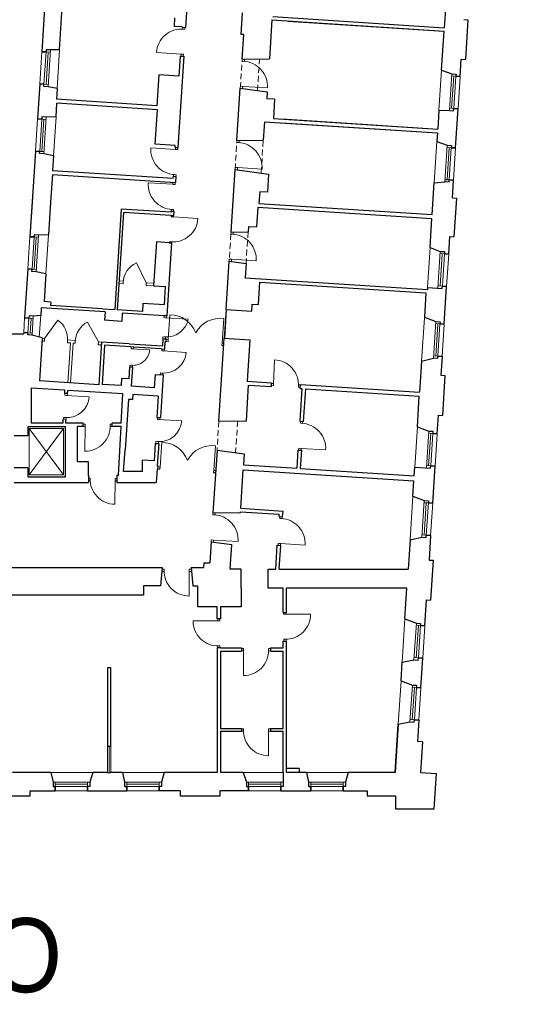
# Model space of a CAD drawing. Header units: centimetres. Extents: x 690840 to 714026, y 27673 to 40762.
# Tile 110 of 162: x 708283 to 708372, y 32415 to 32586. Entities that reach past the tile are written whole.
import ezdxf

# ---------------------------------------------------------------- set-up
doc = ezdxf.new("R2010")
doc.units = ezdxf.units.CM
doc.linetypes.add('DASHED', pattern=[19.05, 12.7, -6.35])
for name, color, linetype, lineweight in [('Drzwi i okna', 51, 'Continuous', 9), ('Opis', 102, 'Continuous', 9), ('Przekrojowa', 253, 'Continuous', 25), ('Ramka', 255, 'Continuous', 9), ('Widokowa', 140, 'Continuous', 9)]:
    doc.layers.add(name, color=color, linetype=linetype, lineweight=lineweight)
doc.layers.add('S3_ele.SO', color=7, linetype='Continuous', lineweight=5, true_color=0xff0f0f)
doc.styles.add('ARIELCE', font='arial.ttf', dxfattribs={"width": 0.9})

# ---------------------------------------------------------------- blocks, each defined once
blk = doc.blocks.new('zw$2918')
at = {"layer": 'Drzwi i okna', "color": 0}
for p, q in [((3455.2, -1398.8), (3455.6, -1392.8)), ((3463.2, -1399.3), (3463.6, -1393.3)), ((3454.2, -1398.8), (3463.2, -1399.3)), ((3449.9, -1485.6), (3364.5, -1480.3)), ((3448.9, -1485.5), (3457.8, -1486.1)), ((3449.4, -1492.6), (3449.9, -1485.6)), ((3457.8, -1486.1), (3457.4, -1493.1)), ((3661.2, -1510.3), (3661.7, -1503.7)), ((3670.2, -1510.9), (3661.2, -1510.3)), ((3669.2, -1510.8), (3669.6, -1504.2)), ((3669.2, -1510.8), (3669.2, -1510.8)), ((3669.6, -1504.2), (3669.6, -1504.2)), ((3655.6, -1597), (3655.2, -1603.5)), ((3664.6, -1597.6), (3655.6, -1597)), ((3663.2, -1604), (3663.6, -1597.5)), ((3663.6, -1597.5), (3748.9, -1603)), ((3642.9, -1791.7), (3643.5, -1785.1)), ((3651.9, -1792.3), (3642.9, -1791.7)), ((3650.9, -1792.2), (3651.4, -1785)), ((3650.9, -1792.2), (3650.9, -1792.2)), ((3651.3, -1785.6), (3651.3, -1785.6)), ((3430.1, -1816), (3344.8, -1810.6)), ((3429.1, -1816), (3438.1, -1816.6)), ((3430.5, -1809), (3430.1, -1816)), ((3438.1, -1816.6), (3438.5, -1809.5)), ((3423.5, -1902.7), (3432.5, -1903.3)), ((3424.5, -1902.8), (3424.1, -1908.8)), ((3432.5, -1903.3), (3432.1, -1909.3)), ((3637.4, -1878.4), (3637, -1884.9)), ((3646.4, -1879), (3637.4, -1878.4)), ((3644.9, -1886), (3645.4, -1879)), ((3645.4, -1879), (3730.7, -1884.4)), ((3421.3, -1936.7), (3336, -1931.2)), ((3420.3, -1936.7), (3429.3, -1937.3)), ((3421.8, -1929.7), (3421.3, -1936.7)), ((3429.3, -1937.3), (3429.7, -1930.2)), ((3414.7, -2023.4), (3423.7, -2024)), ((3415.1, -2048.8), (3415.3, -2044.5)), ((3415.7, -2023.5), (3415.3, -2029.5)), ((3423.3, -2045.1), (3423, -2049.3)), ((3423.7, -2024), (3423.3, -2030)), ((3424, -2049.4), (3415.1, -2048.8)), ((3423, -2049.3), (3508.4, -2054.9)), ((3622.6, -2109.1), (3623, -2102.5)), ((3631.6, -2109.6), (3622.6, -2109.1)), ((3630.6, -2109.6), (3631, -2103)), ((3630.6, -2109.6), (3630.6, -2109.5)), ((3631, -2103), (3631, -2103)), ((3409.4, -2135.5), (3409.1, -2139.3)), ((3418.4, -2136.1), (3409.4, -2135.5)), ((3417.4, -2136), (3417.1, -2139.9)), ((3617, -2195.8), (3616.6, -2202.3)), ((3626, -2196.4), (3617, -2195.8)), ((3624.6, -2202.8), (3625, -2196.3)), ((3625, -2196.3), (3710.3, -2201.8)), ((3390.5, -2398.4), (3390.9, -2391.8)), ((3399.6, -2399), (3390.6, -2398.4)), ((3395, -2398.7), (3474.8, -2403.8)), ((3399.5, -2399), (3399.9, -2392.4)), ((3405.2, -2473.6), (3411.2, -2388.3)), ((3591.8, -2486.9), (3598, -2401.6)), ((3387.1, -2464.9), (3386.7, -2471.4)), ((3396.1, -2465.5), (3387.1, -2464.9)), ((3395.7, -2472), (3396.1, -2465.5)), ((3404.7, -2481.6), (3398.2, -2481.2)), ((3398.7, -2473.2), (3405.2, -2473.6)), ((3405.3, -2472.6), (3404.7, -2481.6)), ((3591.8, -2485.9), (3591.2, -2494.9)), ((3598.2, -2487.4), (3591.8, -2486.9)), ((3276.3, -2506.3), (3276.7, -2499.7)), ((3285.3, -2506.8), (3276.3, -2506.3)), ((3276.3, -2506.3), (3340.7, -2510.4)), ((3285.3, -2506.8), (3285.7, -2500.3)), ((3383.1, -2513.1), (3383.5, -2506.6)), ((3392.1, -2513.7), (3383.2, -2513.2)), ((3387.6, -2513.4), (3467.4, -2518.6)), ((3392.1, -2513.7), (3392.5, -2507.1)), ((3591.2, -2494.9), (3597.7, -2495.4)), ((3769.9, -2629.7), (3773.5, -2544.3)), ((3272.7, -2563.1), (3272.2, -2569.5)), ((3281.6, -2563.6), (3272.7, -2563.1)), ((3281.2, -2570.1), (3281.6, -2563.6)), ((3378.2, -2589.9), (3377.7, -2596.4)), ((3387.1, -2590.5), (3378.2, -2589.9)), ((3386.7, -2597), (3387.1, -2590.5)), ((3770.2, -2625.3), (3769.7, -2634.2)), ((3769.7, -2634.2), (3763.1, -2633.9)), ((3770.1, -2626.3), (3763.5, -2625.9)), ((3857, -2629.9), (3856.5, -2638.9)), ((3856.5, -2638.9), (3863, -2639.3)), ((3863.4, -2631.3), (3856.9, -2630.9)), ((3046.8, -2667.4), (3047.3, -2660.8)), ((3055.9, -2667.9), (3046.9, -2667.4)), ((3051.3, -2667.7), (3131.2, -2672.8)), ((3055.8, -2667.9), (3056.2, -2661.4)), ((3041.9, -2744.1), (3041.5, -2750.6)), ((3050.9, -2744.7), (3041.9, -2744.1)), ((3050.5, -2751.2), (3050.9, -2744.7)), ((3367.7, -2750.6), (3368.1, -2744.1)), ((3376.7, -2751.2), (3367.7, -2750.6)), ((3372.2, -2750.9), (3452, -2756.1)), ((3376.7, -2751.2), (3377.1, -2744.6)), ((3863.3, -2763.9), (3863.8, -2757.2)), ((3871.3, -2764.4), (3871.7, -2757.7)), ((3116.9, -2767.6), (3110.4, -2767.5)), ((3110.4, -2775.5), (3116.9, -2775.6)), ((3116.9, -2775.6), (3116.7, -2861.1)), ((3116.9, -2776.6), (3116.9, -2767.6)), ((3203.8, -2776.7), (3203.8, -2767.7)), ((3203.8, -2767.7), (3210.4, -2767.7)), ((3203.8, -2775.7), (3210.4, -2775.7)), ((3872.3, -2764.5), (3863.3, -2763.9)), ((3362.7, -2827.4), (3362.3, -2833.9)), ((3371.7, -2828), (3362.7, -2827.4)), ((3371.3, -2834.5), (3371.7, -2828)), ((3376.8, -2915.7), (3382.7, -2830.4)), ((3563.4, -2927.7), (3569, -2842.4)), ((3857.8, -2850.7), (3857.4, -2857.1)), ((3866.8, -2851.2), (3857.8, -2850.7)), ((3865.3, -2857.6), (3865.7, -2851.2)), ((3865.7, -2851.2), (3951.1, -2856.6)), ((3376.2, -2923.6), (3369.7, -2923.2)), ((3370.2, -2915.3), (3376.7, -2915.7)), ((3376.8, -2914.7), (3376.2, -2923.6)), ((3563.4, -2926.7), (3562.8, -2935.7)), ((3569.9, -2928.2), (3563.4, -2927.7)), ((3134.3, -2954.4), (3128.8, -2954.3)), ((3134.2, -2962.4), (3128.8, -2962.3)), ((3134.2, -2963.4), (3134.3, -2954.4)), ((3221.2, -2959.2), (3220.4, -3044.7)), ((3221.1, -2964.2), (3221.2, -2955.2)), ((3221.2, -2955.2), (3227.9, -2955.2)), ((3227.4, -2963.2), (3221.2, -2963.2)), ((3562.8, -2935.7), (3569.3, -2936.1)), ((3559.9, -3081.2), (3560.3, -3074.6)), ((3568.8, -3081.8), (3559.9, -3081.2)), ((3567.8, -3081.8), (3568.3, -3075.1)), ((3792, -3093.7), (3792.4, -3087)), ((3800.9, -3094.3), (3792, -3093.7)), ((3800, -3094.2), (3800.4, -3087.5)), ((3554.3, -3168), (3553.9, -3174.5)), ((3563.3, -3168.6), (3554.3, -3168)), ((3561.8, -3175), (3562.3, -3168.5)), ((3562.3, -3168.5), (3647.6, -3174)), ((3786.4, -3180.5), (3786, -3186.9)), ((3795.4, -3181), (3786.4, -3180.5)), ((3794, -3187.4), (3794.4, -3181)), ((3794.4, -3181), (3879.7, -3186.4)), ((3391.1, -3269.2), (3384, -3269.2)), ((3391.1, -3278.2), (3391.1, -3269.2)), ((3478, -3278), (3478, -3269)), ((3478, -3269), (3485, -3269)), ((3391.1, -3277.2), (3383.2, -3277.2)), ((3485.8, -3277), (3478, -3277)), ((3478, -3277), (3478.2, -3362.5)), ((3576.7, -3442), (3576.7, -3448.5)), ((3584.7, -3448.5), (3584.7, -3442)), ((3805.4, -3425.5), (3805.4, -3419)), ((3814.4, -3425.5), (3805.4, -3425.5)), ((3813.4, -3419), (3813.4, -3425.5)), ((3813.4, -3425.5), (3898.9, -3425.4)), ((3576.7, -3448.5), (3491.2, -3448.3)), ((3575.7, -3448.5), (3584.7, -3448.5)), ((3575.5, -3535.4), (3584.5, -3535.4)), ((3576.5, -3535.4), (3576.5, -3542)), ((3584.5, -3535.4), (3584.5, -3542)), ((3666.2, -3544.3), (3659.7, -3544.3)), ((3666.2, -3553.3), (3666.2, -3544.3)), ((3753.1, -3553.5), (3753.1, -3544.5)), ((3753.1, -3544.5), (3759.7, -3544.5)), ((3814.6, -3512.4), (3805.6, -3512.4)), ((3805.6, -3512.4), (3805.6, -3519)), ((3813.6, -3512.4), (3813.6, -3519)), ((3659.7, -3552.3), (3666.2, -3552.3)), ((3666.2, -3552.3), (3666, -3637.8)), ((3753.1, -3552.5), (3759.7, -3552.5)), ((3666.3, -3822.2), (3659.7, -3822.2)), ((3666.3, -3830.2), (3659.7, -3830.2)), ((3666.3, -3831.2), (3666.3, -3822.2)), ((3753.2, -3831), (3753.2, -3822)), ((3753.2, -3822), (3759.7, -3822)), ((3759.7, -3830), (3753.2, -3830)), ((3753.2, -3830), (3753.3, -3915.5))]:
    blk.add_line(p, q, dxfattribs=at)
at = {"layer": 'Drzwi i okna', "color": 0, "ltscale": 1.6}
for p, q in [((3329.2, -2277.6), (3294.8, -2209.1)), ((2976.8, -2470.3), (3022.7, -2406.9)), ((3163, -2482.3), (3125.6, -2413.6))]:
    blk.add_line(p, q, dxfattribs=at)
for centre, radius, start, end in [((3451.1, -1485.5), 86.7, 84.979, 176.5896), ((3662.4, -1597.3), 86.7, 356.2036, 87.8142), ((3644.1, -1878.7), 86.7, 356.2036, 87.8142), ((3431.3, -1816.3), 86.7, 176.193, 267.8036), ((3422.5, -1937), 86.7, 176.193, 267.8036), ((3421.8, -2049.4), 86.7, 264.7676, 356.3783), ((3623.8, -2196), 86.7, 356.2036, 87.8142), ((3326.4, -2279.7), 77.4, 114.1138, 177.9529), ((2975.9, -2472.7), 80.7, 354.5264, 54.6033), ((3163.5, -2484.8), 80.7, 117.9982, 178.0752), ((3399, -2388.1), 77.4, 264.5446, 348.3084), ((3410.9, -2483.8), 95.4, 20.051, 89.8558), ((3584.7, -2496.1), 95.4, 81.999, 151.8038), ((3283.1, -2505.9), 57.8, 264.0905, 355.5263), ((3770.1, -2631), 86.7, 356.1135, 87.7241), ((3117.1, -2774.3), 86.7, 269.771, 1.3816), ((3864.5, -2850.9), 86.7, 356.2036, 87.8142), ((3382.5, -2925.8), 95.4, 20.4286, 90.2334), ((3556.3, -2937), 95.4, 82.3767, 152.1814), ((3221, -2957.9), 86.7, 177.9873, 269.5979), ((3561, -3168.2), 86.7, 356.2036, 87.8142), ((3793.2, -3180.7), 86.7, 356.2036, 87.8142), ((3477.8, -3275.8), 86.7, 178.61, 270.2206), ((3812.2, -3425.7), 86.7, 268.6184, 0.229), ((3577.9, -3448.7), 86.7, 179.771, 271.3816), ((3666.4, -3551.1), 86.7, 269.771, 1.3816), ((3753, -3828.8), 86.7, 178.61, 270.2206)]:
    blk.add_arc(centre, radius, start, end, dxfattribs=at)
at = {"layer": 'Drzwi i okna', "color": 0}
for centre, radius, start, end in [((3458.1, -1407.8), 78.2, 264.816, 268.1145), ((3428.5, -1894.2), 78.2, 84.6681, 87.9667), ((3419.7, -2014.9), 78.2, 84.6681, 87.9667), ((3414.5, -2127.1), 78.2, 84.6046, 87.9032), ((3482.9, -2482.5), 78.2, 174.3635, 177.6621), ((3513.6, -2484.6), 78.2, 354.1927, 357.4913), ((3389.8, -2512.7), 77.8, 266.3349, 355.7089), ((3283.2, -2485.4), 78.2, 264.6739, 267.9724), ((3388.7, -2512.3), 78.2, 264.6779, 267.9764), ((3778.7, -2630.1), 78.2, 355.2588, 358.5574), ((3053.6, -2667), 77.8, 266.3349, 355.7089), ((3052.5, -2666.5), 78.2, 264.6779, 267.9764), ((3374.4, -2750.2), 77.8, 266.3349, 355.7089), ((3195, -2772.3), 78.2, 178.2461, 181.5447), ((3373.3, -2749.8), 78.2, 264.6779, 267.9764), ((3454.5, -2924), 78.2, 174.7412, 178.0397), ((3485.2, -2926), 78.2, 354.5703, 357.8689), ((3143.1, -2959), 78.2, 357.8242, 1.1228), ((3399.9, -3273.7), 78.2, 358.4469, 1.7455), ((3810.1, -3503.7), 78.2, 88.4553, 91.7539), ((3580, -3526.6), 78.2, 88.2461, 91.5447), ((3744.3, -3549.1), 78.2, 178.2461, 181.5447), ((3675.1, -3826.7), 78.2, 358.4469, 1.7455)]:
    blk.add_arc(centre, radius, start, end, dxfattribs=at)
at = {"layer": 'Przekrojowa', "color": 0, "ltscale": 1.6}
for p, q in [((3477.8, -1200.8), (3465.4, -1393.4)), ((2983, -1227.9), (2966.9, -1477.4)), ((3028.5, -1470.8), (3039.3, -1304.8)), ((4367.4, -1313.8), (4362.2, -1394.4)), ((3427.4, -1359.9), (3425.5, -1389.8)), ((3658.2, -1417.3), (3663, -1342.5)), ((3767.4, -1356), (4362.2, -1394.4)), ((3453.4, -1391.6), (3425.5, -1389.8)), ((3453.4, -1392.6), (3453.4, -1391.6)), ((3453.4, -1392.6), (3465.4, -1393.4)), ((3764.6, -1367.5), (3755.9, -1502.6)), ((3764.6, -1367.5), (4361.4, -1406)), ((3820.5, -1371.1), (4361.4, -1406)), ((4430.1, -1366.4), (4444.1, -1367.3)), ((4444.1, -1367.3), (4435.3, -1504.5)), ((3667.2, -1417.9), (3658.2, -1417.3)), ((3661.7, -1503.7), (3667.2, -1417.9)), ((4352.7, -1540.8), (4361.4, -1406)), ((3028.5, -1470.8), (2997.1, -1471.5)), ((3458.9, -1493.2), (3438.5, -1809.5)), ((3446.9, -1492.4), (3442.4, -1562.3)), ((3446.9, -1492.4), (3458.9, -1493.2)), ((3661.7, -1503.7), (3755.9, -1502.6)), ((4417.4, -1563.4), (4421.3, -1503.6)), ((4421.3, -1503.6), (4435.3, -1504.5)), ((3372.6, -1557.8), (3365.7, -1664.6)), ((3442.4, -1562.3), (3372.6, -1557.8)), ((4352.7, -1540.8), (4388.2, -1553.8)), ((2959.7, -1589.1), (2951.9, -1709.9)), ((3019.8, -1605.3), (2988.9, -1598.8)), ((3019.8, -1605.3), (3017.4, -1642.1)), ((3643.5, -1785.1), (3655.2, -1603.5)), ((3655.2, -1603.5), (3748.6, -1616.7)), ((3748.6, -1616.7), (3747, -1640.5)), ((3016.5, -1703.3), (3019.5, -1656.2)), ((3365.7, -1664.6), (3017.4, -1642.1)), ((3367.8, -1678.7), (3019.5, -1656.2)), ((3774, -1642.2), (3747, -1640.5)), ((3774, -1642.2), (3769.7, -1708.5)), ((3016.5, -1703.3), (2982.1, -1704)), ((3360.1, -1798.2), (3367.8, -1678.7)), ((4343.7, -1680.4), (4339.5, -1745.3)), ((4343.7, -1680.3), (4380, -1681)), ((4401.5, -1809.9), (4410.2, -1675.2)), ((3738.9, -1720.1), (3734.8, -1784)), ((3738.9, -1720.1), (4338.6, -1758.9)), ((3769.7, -1708.5), (4339.5, -1745.3)), ((3769.7, -1708.5), (4339.5, -1745.3)), ((3797.8, -1723.9), (4338.6, -1758.9)), ((3798.6, -1710.4), (4339.5, -1745.3)), ((3798.6, -1710.4), (4339.5, -1745.3)), ((4338.6, -1758.9), (4336.8, -1788.2)), ((3429.9, -1802.7), (3360.1, -1798.2)), ((3429.5, -1809), (3429.9, -1802.7)), ((3643.4, -1785.1), (3734.8, -1784)), ((4336.8, -1788.2), (4372.3, -1801.2)), ((2944.7, -1821.6), (2925.6, -2118)), ((3007.7, -1838.5), (2973.9, -1831.3)), ((3007.7, -1838.5), (3004.5, -1888.8)), ((3429.5, -1809), (3438.5, -1809.5)), ((3003.6, -1902.7), (2997.4, -1998.2)), ((3003.6, -1902.7), (3430.7, -1930.3)), ((3004.5, -1888.8), (3422.6, -1915.7)), ((3422.6, -1915.7), (3423.1, -1908.8)), ((3423.1, -1908.8), (3432.1, -1909.3)), ((3432.1, -1909.3), (3430.7, -1930.3)), ((3623, -2102.5), (3637, -1884.9)), ((3637, -1884.9), (3753.3, -1901.4)), ((3753.3, -1901.4), (3749.2, -1964.3)), ((4320.4, -2041.7), (4327.5, -1931.1)), ((4327.5, -1931.1), (4364.1, -1928.5)), ((4378.8, -1929.5), (4364.1, -1928.5)), ((4390.3, -1983.6), (4394.2, -1922.7)), ((3722.3, -1962.5), (3719.6, -2002.9)), ((3749.2, -1964.3), (3722.3, -1962.5)), ((2934.4, -1981.3), (2925.6, -2118)), ((2997.4, -1998.2), (2990.1, -2111.4)), ((3719.6, -2002.9), (4320.4, -2041.7)), ((4390.3, -1983.6), (4404.3, -1984.5)), ((4404.3, -1984.5), (4395.6, -2118.6)), ((3242.4, -2022.4), (3219.9, -2370.6)), ((3250.6, -2033.9), (3228.7, -2371.2)), ((3415, -2033.5), (3242.4, -2022.4)), ((3414.3, -2044.5), (3250.6, -2033.9)), ((3414.3, -2044.5), (3423.3, -2045.1)), ((3415.2, -2029.5), (3415, -2033.5)), ((3415.2, -2029.5), (3424.3, -2030.1)), ((3424.3, -2030.1), (3423.3, -2045.1)), ((3715.8, -2016.3), (3711.4, -2084.1)), ((3715.8, -2016.3), (4319.5, -2055.2)), ((4313, -2155.9), (4319.5, -2055.2)), ((2990.1, -2111.4), (2955.8, -2112.2)), ((3623, -2102.5), (3682.2, -2101.8)), ((3683.4, -2082.3), (3682.2, -2101.8)), ((3683.4, -2082.3), (3711.4, -2084.1)), ((3364.3, -2136.4), (3354.5, -2288.2)), ((3408.1, -2139.3), (3364.3, -2136.4)), ((3417.1, -2139.9), (3400.8, -2392.4)), ((3408.1, -2139.3), (3417.2, -2139.9)), ((4377.7, -2178.6), (4381.7, -2117.7)), ((4381.7, -2117.7), (4395.6, -2118.6)), ((4313, -2155.9), (4348.5, -2168.9)), ((3605.8, -2369.9), (3616.6, -2202.3)), ((3616.6, -2202.3), (3675.2, -2210.6)), ((3675.2, -2210.6), (3672, -2260)), ((2918.4, -2229.8), (2907.4, -2399.4)), ((2981.4, -2246.6), (2947.6, -2239.5)), ((2981.4, -2246.6), (2975.2, -2342.8)), ((3672, -2260), (4303.7, -2300.7)), ((3718.1, -2353.1), (3723.1, -2275.3)), ((3723.1, -2275.3), (4298.9, -2312.4)), ((3354.5, -2288.2), (3396.2, -2290.9)), ((3392.2, -2352.8), (3396.2, -2290.9)), ((4298.9, -2312.4), (4293.5, -2397)), ((4304.1, -2293.9), (4303.7, -2300.7)), ((4362.1, -2421.1), (4370.5, -2290.4)), ((2998.2, -2344.3), (2975.2, -2342.8)), ((2998.2, -2344.3), (2997.4, -2356.3)), ((3317.6, -2348), (3315.7, -2376.8)), ((3317.6, -2348), (3392.2, -2352.8)), ((3694.6, -2375.6), (3696.1, -2351.7)), ((3696.1, -2351.7), (3718.1, -2353.1)), ((2964.8, -2364.3), (2963.1, -2390.5)), ((3186.3, -2378.6), (2964.8, -2364.3)), ((3177.2, -2367.9), (2997.4, -2356.3)), ((3177.2, -2367.9), (3219.9, -2370.6)), ((3186.3, -2378.6), (3184.4, -2407.5)), ((3315.7, -2376.8), (3228.7, -2371.2)), ((3246.1, -2382.5), (3244.3, -2411.4)), ((3391.8, -2391.9), (3246.1, -2382.5)), ((3605.8, -2369.9), (3694.6, -2375.6)), ((2963.1, -2390.5), (2937.6, -2393.6)), ((3244.3, -2411.4), (3184.4, -2407.5)), ((3400.8, -2392.4), (3391.8, -2391.9)), ((4293.5, -2397), (4332.9, -2411.4)), ((2904.2, -2449.8), (2903.8, -2455.3)), ((2903.8, -2455.3), (2838.2, -2455.3)), ((2968.8, -2468.8), (2932.2, -2459.4)), ((2968.8, -2468.8), (2959.2, -2617.5)), ((3174.5, -2483.1), (3165, -2630.7)), ((3270.3, -2489.2), (3174.5, -2483.1)), ((3386.7, -2471.4), (3385.1, -2496.6)), ((3386.7, -2471.4), (3398.8, -2472.2)), ((3393.4, -2507.2), (3395.1, -2481)), ((3395.1, -2481), (3398.2, -2481.2)), ((3398.2, -2481.2), (3398.8, -2472.2)), ((3580.8, -2757.1), (3599.3, -2469.7)), ((3599.3, -2469.7), (3688.2, -2475.4)), ((3688.2, -2475.4), (3678.9, -2618.1)), ((3184.9, -2493.7), (3176.2, -2629.5)), ((3275.7, -2499.6), (3184.9, -2493.7)), ((3270.3, -2489.2), (3385.1, -2496.6)), ((3285.7, -2500.3), (3275.7, -2499.6)), ((3381.5, -2506.4), (3285.7, -2500.3)), ((3381.5, -2506.4), (3393.4, -2507.2)), ((4283.7, -2548.6), (4276.7, -2656.7)), ((4283.7, -2548.6), (4324.7, -2538.7)), ((4339.5, -2539.7), (4324.7, -2538.7)), ((4354.9, -2532.9), (4350.7, -2597.7)), ((3271.2, -2569.5), (3268.6, -2610.4)), ((3281.2, -2570.1), (3271.2, -2569.5)), ((3281.2, -2570.1), (3277, -2636)), ((3165, -2630.7), (2959.2, -2617.5)), ((3243.6, -2608.8), (3242, -2633.7)), ((3268.6, -2610.4), (3243.6, -2608.8)), ((3359.8, -2595.2), (3356.8, -2641.1)), ((3359.8, -2595.2), (3387.6, -2597)), ((3387.6, -2597), (3378.1, -2744.7)), ((3678.9, -2618.1), (3763.8, -2623.6)), ((3762.9, -2637.2), (3763.8, -2623.6)), ((4350.7, -2597.7), (4364.7, -2598.6)), ((4364.7, -2598.6), (4355.8, -2736.8)), ((3046.9, -2649.8), (2930.1, -2642.2)), ((2930.1, -2642.2), (2930.1, -2763.2)), ((3046.3, -2660.7), (3046.9, -2649.8)), ((3056.2, -2661.4), (3056.8, -2650.4)), ((3247.5, -2662.7), (3056.8, -2650.4)), ((3242, -2633.7), (3176.2, -2629.5)), ((3356.8, -2641.1), (3277, -2636)), ((3676.1, -2756), (3684.1, -2632.1)), ((3684.1, -2632.1), (3762.9, -2637.2)), ((3868.7, -2644), (3861.4, -2757.1)), ((3862.8, -2643.6), (3863.6, -2630.1)), ((3862.8, -2643.6), (3868.7, -2644)), ((3863.6, -2630.1), (4276.7, -2656.7)), ((3880.7, -2644.8), (3873.4, -2757.9)), ((3880.7, -2644.8), (4275.8, -2670.3)), ((3056.2, -2661.4), (3046.3, -2660.7)), ((3241.8, -2763.5), (3247.5, -2662.7)), ((3267, -2681.4), (3255.7, -2856.1)), ((3281.9, -2682.4), (3267, -2681.4)), ((3283.1, -2664.4), (3281.9, -2682.4)), ((3370.9, -2670.1), (3283.1, -2664.4)), ((3370.9, -2670.1), (3366.3, -2743.9)), ((4269, -2776.7), (4275.8, -2670.3)), ((3040.5, -2763.2), (3040.8, -2758.7)), ((3040.8, -2758.7), (3041.2, -2750.4)), ((3051.2, -2751), (3041.2, -2750.4)), ((3050.5, -2763.5), (3050.7, -2759.3)), ((3050.7, -2759.3), (3051.2, -2751)), ((3366.3, -2743.9), (3378.1, -2744.7)), ((3580.8, -2757.1), (3676.1, -2756)), ((3861.4, -2757.1), (3873.4, -2757.9)), ((4337.6, -2800.8), (4341.8, -2735.9)), ((4341.8, -2735.9), (4355.8, -2736.8)), ((3048.6, -2777), (2918.9, -2777)), ((2918.9, -2777), (2918.9, -2808.1)), ((2930.1, -2763.2), (3040.5, -2763.2)), ((3048.6, -2949.8), (3048.6, -2777)), ((3090.8, -2763.5), (3050.5, -2763.5)), ((3110.4, -2763.5), (3090.8, -2763.5)), ((3090.8, -2897.5), (3090.8, -2775.5)), ((3110.4, -2775.5), (3090.8, -2775.5)), ((3110.4, -2775.5), (3110.4, -2763.5)), ((3241.8, -2763.5), (3210.4, -2763.5)), ((3210.4, -2775.5), (3210.4, -2763.5)), ((3241.8, -2775.5), (3210.4, -2775.5)), ((3232.4, -2943.5), (3241.8, -2775.5)), ((4269, -2776.7), (4308.4, -2791.1)), ((2918.9, -2808.1), (2870.9, -2808.1)), ((3250.8, -2931.7), (3255.7, -2856.1)), ((3360.5, -2833.8), (3356.7, -2894.6)), ((3360.5, -2833.8), (3356.7, -2894.6)), ((3360.5, -2833.8), (3372.3, -2834.5)), ((3372.3, -2834.5), (3367.4, -2911.1)), ((3574.4, -2856.9), (3566.8, -2974.4)), ((3574.4, -2856.9), (3668.7, -2870.3)), ((3854.9, -2857), (3850.9, -2919.8)), ((3854.9, -2857), (3866.9, -2857.7)), ((3866.9, -2857.7), (3862.9, -2920.6)), ((3128.8, -2897.5), (3090.8, -2897.5)), ((3128.8, -2947.5), (3128.8, -2897.5)), ((3315.6, -2931.7), (3315.6, -2892)), ((3356.7, -2894.6), (3315.6, -2892)), ((3668.7, -2870.3), (3666.3, -2907.9)), ((2918.9, -2919.1), (2870.9, -2919.1)), ((2918.9, -2919.1), (2918.9, -2949.8)), ((3315.6, -2931.7), (3250.8, -2931.7)), ((3366.6, -2923), (3363.6, -2969.1)), ((3366.6, -2923), (3369.7, -2923.2)), ((3366.6, -2923), (3369.7, -2923.2)), ((3367.4, -2911.1), (3370.5, -2911.3)), ((3369.7, -2923.2), (3370.5, -2911.3)), ((3656.5, -3058.7), (3665.1, -2925.5)), ((3665.1, -2925.5), (4256.9, -2963.7)), ((3666.3, -2907.9), (3850.9, -2919.8)), ((3862.9, -2920.6), (4258, -2946.1)), ((4258, -2946.1), (4260, -2915.8)), ((4322.1, -3041.3), (4330.4, -2912.5)), ((2918.9, -2949.8), (3048.6, -2949.8)), ((3128.8, -2943.5), (3128.8, -2969.1)), ((3227.4, -2943.5), (3227.4, -2969.1)), ((3227.4, -2943.5), (3232.4, -2943.5)), ((4253.5, -3017.2), (4256.9, -2963.7)), ((2870.9, -2969.1), (3128.8, -2969.1)), ((3227.4, -2969.1), (3363.6, -2969.1)), ((3566.8, -2974.4), (3560.3, -3074.7)), ((4253.5, -3017.2), (4292.9, -3031.6)), ((3656.5, -3058.7), (3803.2, -3068.2)), ((3801.9, -3087.8), (3803.2, -3068.2)), ((3560.3, -3074.7), (3655.6, -3073.5)), ((3655.6, -3073.5), (3655.8, -3070.7)), ((3655.8, -3070.7), (3790.4, -3079.4)), ((3790, -3087), (3790.4, -3079.4)), ((3790, -3087), (3801.9, -3087.8)), ((4243.8, -3167.5), (4237.3, -3269.1)), ((4243.8, -3167.5), (4284.7, -3158.9)), ((4314.9, -3153), (4309.4, -3237.8)), ((3553.9, -3174.5), (3549.1, -3248.1)), ((3553.9, -3174.5), (3625.4, -3184.6)), ((3619.9, -3269.2), (3625.4, -3184.6)), ((3778.2, -3269.1), (3783.5, -3186.8)), ((3783.5, -3186.8), (3795.5, -3187.5)), ((3790.2, -3269.1), (3795.5, -3187.5)), ((4309.4, -3237.8), (4323.4, -3238.8)), ((4323.4, -3238.8), (4314.5, -3376.9)), ((2672.9, -3264.1), (3384.5, -3264.1)), ((3384.5, -3264.1), (3378.2, -3327.7)), ((3484.5, -3264.1), (3527.8, -3264.1)), ((3484.5, -3264.1), (3490.9, -3327.7)), ((3528.9, -3248.1), (3527.8, -3264.1)), ((3528.9, -3248.1), (3549.1, -3248.1)), ((3657.7, -3269), (3619.9, -3269.2)), ((3657.7, -3335), (3657.7, -3269)), ((3751.7, -3335), (3751.7, -3269)), ((3751.7, -3269.1), (3778.2, -3269.1)), ((3790.2, -3269.1), (3911.7, -3269.1)), ((3911.7, -3269.1), (4237.3, -3269.1)), ((3378.2, -3327.7), (3319.7, -3327.7)), ((3319.7, -3327.7), (3319.7, -3359.7)), ((3490.9, -3327.7), (3507.7, -3327.7)), ((3507.7, -3400), (3507.7, -3327.7)), ((3657.7, -3335), (3657.7, -3400)), ((3803.7, -3335), (3751.7, -3335)), ((3803.7, -3419), (3803.7, -3335)), ((3815.8, -3419), (3815.8, -3335)), ((4233, -3335), (3815.8, -3335)), ((4226.1, -3441.7), (4233, -3335)), ((3319.7, -3359.7), (2855.7, -3359.7)), ((3574.7, -3400), (3507.7, -3400)), ((3574.7, -3442), (3574.7, -3400)), ((3657.7, -3400), (3586.7, -3400)), ((3586.7, -3400), (3586.7, -3442)), ((4294.7, -3465.8), (4300.5, -3376)), ((4300.5, -3376), (4314.5, -3376.9)), ((3586.7, -3442), (3574.7, -3442)), ((3803.7, -3419), (3815.8, -3419)), ((4226.1, -3441.7), (4265.5, -3456.2)), ((3586.7, -3542), (3574.7, -3542)), ((3574.7, -3542), (3574.7, -3973.7)), ((3586.7, -3542), (3659.7, -3542)), ((3659.7, -3542), (3659.7, -3554)), ((3759.7, -3542), (3803.7, -3542)), ((3759.7, -3542), (3759.7, -3554)), ((3803.7, -3542), (3803.7, -3519)), ((3803.7, -3519), (3815.8, -3519)), ((3815.8, -3973.7), (3815.8, -3519)), ((3586.7, -3554), (3659.7, -3554)), ((3586.7, -3554), (3586.7, -3821)), ((3759.7, -3554), (3803.7, -3554)), ((3803.7, -3821), (3803.7, -3554)), ((4280.8, -3680.4), (4287.5, -3577.6)), ((3206.7, -3610.7), (3194.7, -3610.7)), ((3194.7, -3610.7), (3194.7, -3883.7)), ((3206.7, -3883.7), (3206.7, -3610.7)), ((4212.3, -3656.3), (4216.4, -3592.1)), ((4216.4, -3592.1), (4257.3, -3583.4)), ((4212.3, -3656.3), (4251.7, -3670.7)), ((4202.6, -3806.6), (4191.8, -3973.7)), ((4191.8, -3973.7), (4202.6, -3806.6)), ((4202.6, -3806.6), (4243.4, -3798)), ((4273.6, -3792.1), (4268.9, -3866)), ((3586.7, -3821), (3659.7, -3821)), ((3586.7, -3830), (3586.7, -3973.7)), ((3586.7, -3830), (3659.7, -3830)), ((3659.7, -3821), (3659.7, -3830)), ((3759.7, -3821), (3803.7, -3821)), ((3759.7, -3821), (3759.7, -3830)), ((3759.7, -3830), (3803.7, -3830)), ((3803.7, -3973.7), (3803.7, -3830)), ((3206.7, -3883.7), (3194.7, -3883.7)), ((4286.8, -3867.2), (4268.9, -3866)), ((4286.8, -3867.2), (4280, -3973.3)), ((2998.5, -3973.7), (2865.7, -3973.7)), ((2998.5, -3973.7), (3006.1, -4007.1)), ((3143.5, -3973.7), (3133.7, -4007.1)), ((3192.7, -3973.7), (3143.5, -3973.7)), ((3192.7, -3973.7), (3206.7, -3973.7)), ((3246.5, -3973.7), (3206.7, -3973.7)), ((3246.5, -3973.7), (3254.1, -4007.1)), ((3391.5, -3973.7), (3381.7, -4007.1)), ((3574.7, -3973.7), (3391.5, -3973.7)), ((3665.3, -3973.7), (3586.7, -3973.7)), ((3665.3, -3973.7), (3676.1, -4007.1)), ((3859.8, -3959.7), (3815.8, -3959.7)), ((3884.5, -3973.7), (3815.8, -3973.7)), ((3859.8, -3959.7), (3859.8, -3973.7)), ((3884.5, -3973.7), (3892.1, -4007.1)), ((4029.5, -3973.7), (4019.7, -4007.1)), ((4191.8, -3973.7), (4029.5, -3973.7)), ((4280, -3973.3), (4335.3, -3976.8)), ((4327.4, -4099.8), (4335.3, -3976.8)), ((2788.9, -4054.8), (2926.9, -4054.8)), ((2926.9, -4054.8), (2926.9, -4036.8)), ((2926.9, -4036.8), (3013.9, -4036.8)), ((3125.9, -4036.8), (3261.9, -4036.8)), ((3446.9, -4036.8), (3373.9, -4036.8)), ((3446.9, -4036.8), (3446.9, -4054.8)), ((3446.9, -4054.8), (3584.9, -4054.8)), ((3683.9, -4036.8), (3584.9, -4036.8)), ((3584.9, -4054.8), (3584.9, -4036.8)), ((3795.9, -4036.8), (3899.9, -4036.8)), ((4011.9, -4036.8), (4094.9, -4036.8)), ((4094.9, -4036.8), (4094.9, -4054.8)), ((4094.9, -4054.8), (4192.9, -4054.8)), ((4192.9, -4054.8), (4192.9, -4099.8)), ((4192.9, -4099.8), (4316.9, -4099.8)), ((4192.9, -4099.8), (4327.4, -4099.8))]:
    blk.add_line(p, q, dxfattribs=at)
at = {"layer": 'Przekrojowa', "color": 0}
for p, q in [((2981.8, -1478.3), (2966.9, -1477.4)), ((2966.9, -1477.4), (2981.8, -1478.3)), ((2982.3, -1470.6), (2981.8, -1478.3)), ((2997.1, -1471.5), (2982.3, -1470.6)), ((4388.2, -1553.8), (4403, -1554.7)), ((4403, -1554.7), (4402.5, -1562.5)), ((4402.5, -1562.5), (4417.4, -1563.4)), ((4417.4, -1563.4), (4402.5, -1562.5)), ((2974.6, -1590.1), (2959.7, -1589.1)), ((2959.7, -1589.1), (2974.6, -1590.1)), ((2974.1, -1597.8), (2974.6, -1590.1)), ((2988.9, -1598.8), (2974.1, -1597.8)), ((2967.3, -1703.1), (2966.8, -1710.8)), ((2982.1, -1704), (2967.3, -1703.1)), ((4380, -1681), (4394.8, -1682)), ((4394.8, -1682), (4395.3, -1674.2)), ((4395.3, -1674.2), (4410.2, -1675.2)), ((4410.2, -1675.2), (4395.3, -1674.2)), ((2966.8, -1710.8), (2951.9, -1709.9)), ((2951.9, -1709.9), (2966.8, -1710.8)), ((4372.3, -1801.2), (4387, -1802.2)), ((4387, -1802.2), (4386.5, -1810)), ((2959.6, -1822.6), (2944.7, -1821.6)), ((2944.7, -1821.6), (2959.6, -1822.6)), ((2959.1, -1830.4), (2959.6, -1822.6)), ((2973.9, -1831.3), (2959.1, -1830.4)), ((4386.5, -1810), (4401.5, -1810.9)), ((4401.5, -1810.9), (4386.5, -1810)), ((4378.8, -1929.5), (4379.3, -1921.7)), ((4379.3, -1921.7), (4394.2, -1922.7)), ((4394.2, -1922.7), (4379.3, -1921.7)), ((2941, -2111.2), (2940.5, -2119)), ((2955.8, -2112.2), (2941, -2111.2)), ((2940.5, -2119), (2925.6, -2118)), ((2925.6, -2118), (2940.5, -2119)), ((4348.5, -2168.9), (4363.3, -2169.9)), ((4363.3, -2169.9), (4362.8, -2177.6)), ((4362.8, -2177.6), (4377.7, -2178.6)), ((4377.7, -2178.6), (4362.8, -2177.6)), ((2933.3, -2230.8), (2918.4, -2229.8)), ((2918.4, -2229.8), (2933.3, -2230.8)), ((2932.8, -2238.5), (2933.3, -2230.8)), ((2947.6, -2239.5), (2932.8, -2238.5)), ((4304.1, -2293.9), (4355.1, -2297.2)), ((4355.1, -2297.2), (4355.6, -2289.4)), ((4355.6, -2289.4), (4370.5, -2290.4)), ((4370.5, -2290.4), (4355.6, -2289.4)), ((2922.4, -2400.4), (2907.4, -2399.4)), ((2907.4, -2399.4), (2922.4, -2400.4)), ((2922.9, -2392.7), (2922.4, -2400.4)), ((2937.6, -2393.6), (2922.9, -2392.7)), ((2937.6, -2393.6), (2922.9, -2392.7)), ((4332.9, -2411.4), (4347.7, -2412.4)), ((4347.7, -2412.4), (4347.2, -2420.1)), ((4347.2, -2420.1), (4362.1, -2421.1)), ((4362.1, -2421.1), (4347.2, -2420.1)), ((2919.1, -2450.8), (2904.2, -2449.8)), ((2904.2, -2449.8), (2919.1, -2450.8)), ((2918.6, -2458.5), (2919.1, -2450.8)), ((2933.4, -2459.5), (2918.6, -2458.5)), ((4339.5, -2539.7), (4340, -2531.9)), ((4340, -2531.9), (4354.9, -2532.9)), ((4354.9, -2532.9), (4340, -2531.9)), ((4308.4, -2791.1), (4323.2, -2792)), ((4323.2, -2792), (4322.7, -2799.8)), ((4322.7, -2799.8), (4337.6, -2800.8)), ((4337.6, -2800.8), (4322.7, -2799.8)), ((4260, -2915.8), (4315, -2919.3)), ((4315, -2919.3), (4315.5, -2911.6)), ((4315.5, -2911.6), (4330.4, -2912.5)), ((4330.4, -2912.5), (4315.5, -2911.6)), ((4292.9, -3031.6), (4307.7, -3032.5)), ((4307.7, -3032.5), (4307.2, -3040.3)), ((4307.2, -3040.3), (4322.1, -3041.3)), ((4322.1, -3041.3), (4307.2, -3040.3)), ((4284.7, -3158.9), (4299.4, -3159.8)), ((4299.4, -3159.8), (4299.9, -3152.1)), ((4299.9, -3152.1), (4314.9, -3153)), ((4314.9, -3153), (4299.9, -3152.1)), ((4265.5, -3456.2), (4280.3, -3457.1)), ((4280.3, -3457.1), (4279.8, -3464.9)), ((4279.8, -3464.9), (4294.7, -3465.8)), ((4294.7, -3465.8), (4279.8, -3464.9)), ((4272.1, -3584.4), (4272.6, -3576.6)), ((4272.6, -3576.6), (4287.5, -3577.6)), ((4287.5, -3577.6), (4272.6, -3576.6)), ((4257.3, -3583.4), (4272.1, -3584.4)), ((4251.7, -3670.7), (4266.4, -3671.7)), ((4266.4, -3671.7), (4265.9, -3679.4)), ((4265.9, -3679.4), (4280.8, -3680.4)), ((4280.8, -3680.4), (4265.9, -3679.4)), ((4243.4, -3798), (4258.2, -3798.9)), ((4258.2, -3798.9), (4258.7, -3791.2)), ((4258.7, -3791.2), (4273.6, -3792.1)), ((4273.6, -3792.1), (4258.7, -3791.2)), ((3803.7, -3973.7), (3803.7, -4021.9)), ((3006.1, -4007.1), (3006.1, -4021.9)), ((3006.1, -4021.9), (3013.9, -4021.9)), ((3013.9, -4021.9), (3013.9, -4036.8)), ((3013.9, -4036.8), (3013.9, -4021.9)), ((3133.7, -4021.9), (3125.9, -4021.9)), ((3125.9, -4021.9), (3125.9, -4036.8)), ((3125.9, -4036.8), (3125.9, -4021.9)), ((3133.7, -4007.1), (3133.7, -4021.9)), ((3254.1, -4007.1), (3254.1, -4021.9)), ((3254.1, -4021.9), (3261.9, -4021.9)), ((3261.9, -4021.9), (3261.9, -4036.8)), ((3261.9, -4036.8), (3261.9, -4021.9)), ((3381.7, -4021.9), (3373.9, -4021.9)), ((3373.9, -4021.9), (3373.9, -4036.8)), ((3373.9, -4036.8), (3373.9, -4021.9)), ((3381.7, -4007.1), (3381.7, -4021.9)), ((3676.1, -4007.1), (3676.1, -4021.9)), ((3676.1, -4021.9), (3683.9, -4021.9)), ((3683.9, -4021.9), (3683.9, -4036.8)), ((3683.9, -4036.8), (3683.9, -4021.9)), ((3803.7, -4021.9), (3795.9, -4021.9)), ((3795.9, -4021.9), (3795.9, -4036.8)), ((3795.9, -4036.8), (3795.9, -4021.9)), ((3892.1, -4007.1), (3892.1, -4021.9)), ((3892.1, -4021.9), (3899.9, -4021.9)), ((3899.9, -4021.9), (3899.9, -4036.8)), ((3899.9, -4036.8), (3899.9, -4021.9)), ((4019.7, -4021.9), (4011.9, -4021.9)), ((4011.9, -4021.9), (4011.9, -4036.8)), ((4011.9, -4036.8), (4011.9, -4021.9)), ((4019.7, -4007.1), (4019.7, -4021.9))]:
    blk.add_line(p, q, dxfattribs=at)
at = {"layer": 'Widokowa', "color": 0, "ltscale": 1.6}
for p, q in [((2966.9, -1477.4), (2959.7, -1589.1)), ((3028.5, -1470.8), (3019.8, -1605.3)), ((4343.7, -1680.4), (4352.7, -1540.8)), ((4410.2, -1675.2), (4417.4, -1563.4)), ((3016.5, -1703.3), (3007.7, -1838.5)), ((2951.9, -1709.9), (2944.7, -1821.6)), ((4327.5, -1931.1), (4336.8, -1788.2)), ((4394.2, -1922.7), (4401.5, -1810.9)), ((2990.1, -2111.4), (2981.4, -2246.6)), ((2925.6, -2118), (2918.4, -2229.8)), ((4304.1, -2293.9), (4313, -2155.9)), ((4370.5, -2290.4), (4377.7, -2178.6)), ((3248.8, -2281.4), (3234.6, -2280.5)), ((3249.3, -2272.4), (3235.2, -2271.5)), ((3249.3, -2272.4), (3248.8, -2281.4)), ((3329.2, -2277.6), (3328.6, -2286.6)), ((3355.1, -2279.3), (3329.2, -2277.6)), ((3354.5, -2288.2), (3328.6, -2286.6)), ((3605.8, -2369.9), (3599.3, -2469.7)), ((3607.8, -2370), (3601.3, -2469.8)), ((2907.4, -2399.4), (2904.2, -2449.8)), ((2963.2, -2389.4), (2958.2, -2466.1)), ((4283.7, -2548.6), (4293.3, -2399.3)), ((4354.9, -2532.9), (4362.1, -2421.1)), ((2976.2, -2480.3), (2968.1, -2479.8)), ((2976.8, -2470.3), (2968.7, -2469.8)), ((2976.2, -2480.3), (2976.8, -2470.3)), ((3056, -2485.4), (3056.6, -2475.4)), ((3066, -2486.1), (3056, -2485.4)), ((3083.1, -2477.2), (3056.6, -2475.4)), ((3066, -2486.1), (3057.1, -2623.8)), ((3076, -2486.7), (3067, -2624.4)), ((3082.5, -2487.1), (3076, -2486.7)), ((3082.5, -2487.1), (3083.1, -2477.2)), ((3162.3, -2492.3), (3163, -2482.3)), ((3174.5, -2483.1), (3163, -2482.3)), ((3173.9, -2493), (3162.3, -2492.3)), ((2923, -2781.8), (3042.7, -2943)), ((2923, -2943), (3042.7, -2781.8)), ((2923, -2781.8), (3042.7, -2781.8)), ((2923, -2943), (2923, -2781.8)), ((3042.7, -2781.8), (3042.7, -2943)), ((4260, -2915.8), (4269, -2776.7)), ((4330.4, -2912.5), (4337.6, -2800.8)), ((3042.7, -2943), (2923, -2943)), ((4243.8, -3167.5), (4253.5, -3017.2)), ((4314.9, -3153), (4322.1, -3041.3)), ((4216.4, -3592.1), (4226.1, -3441.7)), ((4287.5, -3577.6), (4294.7, -3465.8)), ((4202.6, -3806.6), (4212.3, -3656.3)), ((4273.6, -3792.1), (4280.8, -3680.4)), ((3194.7, -3883.7), (3194.7, -3973.7)), ((3200.7, -3883.7), (3200.7, -3973.7)), ((3206.7, -3973.7), (3206.7, -3883.7)), ((2998.5, -3973.7), (3143.5, -3973.7)), ((3246.5, -3973.7), (3391.5, -3973.7)), ((3665.3, -3973.7), (3803.7, -3973.7)), ((3884.5, -3973.7), (4029.5, -3973.7)), ((3013.9, -4036.8), (3125.9, -4036.8)), ((3261.9, -4036.8), (3373.9, -4036.8)), ((3683.9, -4036.8), (3795.9, -4036.8)), ((3899.9, -4036.8), (4011.9, -4036.8))]:
    blk.add_line(p, q, dxfattribs=at)
at = {"layer": 'Widokowa', "color": 0}
for p, q in [((2974.6, -1590.3), (2981.8, -1478.3)), ((2981.8, -1478.3), (2996.6, -1479.3)), ((2982, -1590.6), (2989.2, -1478.8)), ((2988.9, -1598.8), (2997.1, -1471.5)), ((4388.2, -1553.8), (4380, -1681)), ((4402.5, -1562.5), (4387.7, -1561.5)), ((4395.1, -1562), (4387.9, -1673.8)), ((4402.5, -1562.2), (4395.3, -1674.2)), ((2974.6, -1590.1), (2989.4, -1591)), ((2973.9, -1831.3), (2982.1, -1704)), ((4395.3, -1674.2), (4380.5, -1673.3)), ((2959.6, -1822.8), (2966.8, -1710.8)), ((2966.8, -1710.8), (2981.6, -1711.8)), ((2967, -1823.1), (2974.2, -1711.3)), ((4372.3, -1801.2), (4364.1, -1928.5)), ((2959.6, -1822.6), (2974.4, -1823.6)), ((4386.5, -1810), (4371.8, -1809)), ((4379.1, -1809.5), (4371.9, -1921.2)), ((4386.6, -1809.7), (4379.3, -1921.7)), ((4379.3, -1921.7), (4364.6, -1920.8)), ((2947.6, -2239.5), (2955.8, -2112.2)), ((2933.3, -2231), (2940.5, -2119)), ((2940.5, -2119), (2955.3, -2119.9)), ((2940.7, -2231.2), (2947.9, -2119.5)), ((4348.5, -2168.9), (4340.3, -2296.2)), ((4362.8, -2177.6), (4348, -2176.7)), ((4355.4, -2177.2), (4348.2, -2288.9)), ((4362.8, -2177.4), (4355.6, -2289.4)), ((2933.3, -2230.8), (2948.1, -2231.7)), ((4355.6, -2289.4), (4340.8, -2288.5)), ((2919.1, -2451), (2922.4, -2400.4)), ((2922.4, -2400.4), (2937.1, -2401.4)), ((2926.5, -2451.2), (2929.7, -2400.9)), ((2933.4, -2459.5), (2937.6, -2393.6)), ((4332.9, -2411.4), (4324.7, -2538.7)), ((4347.2, -2420.1), (4332.4, -2419.2)), ((4339.8, -2419.7), (4332.6, -2531.4)), ((4347.2, -2419.9), (4340, -2531.9)), ((2919.1, -2450.8), (2933.9, -2451.7)), ((4340, -2531.9), (4325.2, -2530.9)), ((4308.4, -2791.1), (4300.2, -2918.4)), ((4322.7, -2799.8), (4307.9, -2798.8)), ((4315.3, -2799.3), (4308.1, -2911.1)), ((4322.7, -2799.6), (4315.5, -2911.6)), ((4315.5, -2911.6), (4300.7, -2910.6)), ((4292.9, -3031.6), (4284.7, -3158.9)), ((4307.2, -3040.3), (4292.4, -3039.3)), ((4299.8, -3039.8), (4292.6, -3151.6)), ((4307.2, -3040.1), (4299.9, -3152.1)), ((4299.9, -3152.1), (4285.2, -3151.1)), ((4265.5, -3456.2), (4257.3, -3583.4)), ((4279.8, -3464.9), (4265, -3463.9)), ((4272.4, -3464.4), (4265.2, -3576.2)), ((4279.8, -3464.6), (4272.6, -3576.6)), ((4272.6, -3576.6), (4257.8, -3575.7)), ((4251.7, -3670.7), (4243.4, -3798)), ((4265.9, -3679.4), (4251.2, -3678.5)), ((4258.5, -3678.9), (4251.3, -3790.7)), ((4265.9, -3679.2), (4258.7, -3791.2)), ((4258.7, -3791.2), (4243.9, -3790.2)), ((3133.7, -4007.1), (3006.1, -4007.1)), ((3013.9, -4021.9), (3013.9, -4007.1)), ((3125.9, -4014.5), (3013.9, -4014.5)), ((3126.1, -4021.9), (3013.9, -4021.9)), ((3125.9, -4021.9), (3125.9, -4007.1)), ((3381.7, -4007.1), (3254.1, -4007.1)), ((3261.9, -4021.9), (3261.9, -4007.1)), ((3373.9, -4014.5), (3261.9, -4014.5)), ((3374.1, -4021.9), (3261.9, -4021.9)), ((3373.9, -4021.9), (3373.9, -4007.1)), ((3803.7, -4007.1), (3676.1, -4007.1)), ((3683.9, -4021.9), (3683.9, -4007.1)), ((3795.9, -4014.5), (3683.9, -4014.5)), ((3796.1, -4021.9), (3683.9, -4021.9)), ((3795.9, -4021.9), (3795.9, -4007.1)), ((4019.7, -4007.1), (3892.1, -4007.1)), ((3899.9, -4021.9), (3899.9, -4007.1)), ((4011.9, -4014.5), (3899.9, -4014.5)), ((4012.1, -4021.9), (3899.9, -4021.9)), ((4011.9, -4021.9), (4011.9, -4007.1))]:
    blk.add_line(p, q, dxfattribs=at)
at = {"layer": 'Widokowa', "color": 0, "linetype": 'DASHED', "ltscale": 1.6}
for p, q in [((3655.2, -1603.5), (3661.7, -1503.7)), ((3714.8, -1612), (3721.8, -1503)), ((3637, -1884.9), (3643.5, -1785.1)), ((3727.4, -1897.7), (3734.8, -1784)), ((3622.6, -2109.1), (3616.6, -2202.3)), ((3682.2, -2101.8), (3675.2, -2210.6)), ((3580.8, -2757.1), (3574.4, -2856.9)), ((3646.1, -2756.3), (3639, -2866.1))]:
    blk.add_line(p, q, dxfattribs=at)

msp = doc.modelspace()

# ---------------------------------------------------------------- block references
at = {"layer": 'Ramka', "color": 251, "xscale": 0.05, "yscale": 0.05, "zscale": 0.05}
msp.add_blockref('zw$2918', (708138.58, 32654.25), dxfattribs=at)

# ---------------------------------------------------------------- texts
at = {"layer": 'Opis', "insert": (708216.94, 32430.38), "char_height": 14, "width": 724.063, "attachment_point": 1, "rotation": 359.981, "style": 'ARIELCE'}
msp.add_mtext('\\pxsm1,ql;{\\fArial|b0|i0|c238|p34;\\H0.916668x;II PIĘTRO}', dxfattribs=at)

# ---------------------------------------------------------------- next in the draw order: texts
at = {"layer": 'S3_ele.SO', "insert": (707258.05, 32441.33), "char_height": 15, "width": 2038.2579, "attachment_point": 1, "rotation": 359.981, "style": 'ARIELCE', "bg_fill": 2}
msp.add_mtext('{\\fArial|b0|i0|c238|p34;SO}', dxfattribs=at)

doc.saveas('drawing.dxf')
